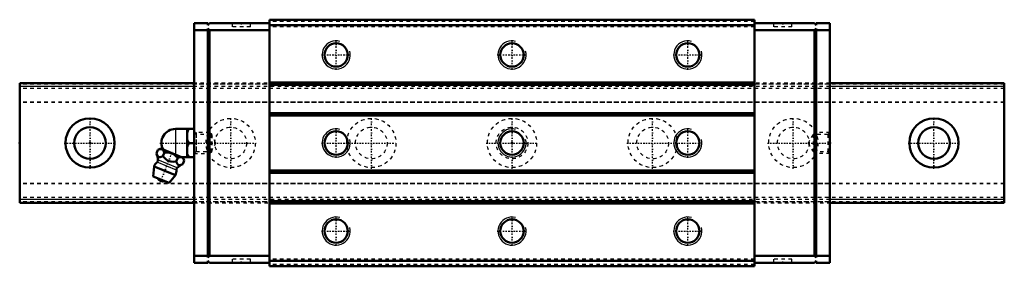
# Model space of a CAD drawing. Header units: millimetres. Extents: x -20 to 260, y -35 to 35.
import ezdxf

# ---------------------------------------------------------------- set-up
doc = ezdxf.new("R2010")
doc.units = ezdxf.units.MM
doc.linetypes.add('Center', pattern=[1.5, 0.45, -0.5, 0.05, -0.5])
doc.linetypes.add('Dashed', pattern=[2, 1, -1])
for name, color, linetype, lineweight in [('2d ConnectionPoints', 7, 'Continuous', 50), ('AM_0', 7, 'Continuous', 50), ('AM_4', 3, 'Continuous', 25), ('AM_5', 3, 'Continuous', 25), ('AM_7', 7, 'Center', 25), ('AM_9', 6, 'Dashed', 25)]:
    doc.layers.add(name, color=color, linetype=linetype, lineweight=lineweight)

# ---------------------------------------------------------------- blocks, each defined once
blk = doc.blocks.new('1_B_M6F_SRN_grease_nipple_joint_0_in_SRN35SLR1SS280LG200BM6F4960001_4')
at = {"layer": 'AM_0'}
for p, q in [((24.3, 4), (29.6, 4)), ((27.6, 4), (27.6, -4)), ((28.1, 0), (29.6, 0)), ((18.88, -3), (19.31, -1.93)), ((20.09, -1.6), (19.31, -1.93)), ((26.48, -4.18), (20.09, -1.6)), ((20.75, -3.76), (21.18, -2.69)), ((24.5, -5.27), (24.93, -4.2)), ((26.02, -4), (29.6, -4)), ((26.37, -6.03), (26.81, -4.96)), ((26.81, -4.96), (26.48, -4.18)), ((18.2, -6.67), (18, -9.49)), ((24.32, -9.14), (18.2, -6.67)), ((22.49, -11.31), (18, -9.49)), ((22.49, -11.31), (24.32, -9.14))]:
    blk.add_line(p, q, dxfattribs=at)
for points in [[(28.1, 4), (27.81, 3.44), (27.6, 2.85)], [(27.6, 1.15), (27.66, 0.96), (27.85, 0.47), (28.1, 0)], [(28.1, 0), (27.81, -0.56), (27.6, -1.15)], [(21.18, -2.69), (20.92, -2.21), (20.76, -2.01), (20.56, -1.86), (20.26, -1.76), (19.91, -1.75), (19.61, -1.82), (19.31, -1.93)], [(24.93, -4.2), (24.53, -3.79), (24.09, -3.42), (23.57, -3.09), (22.99, -2.85), (22.39, -2.71), (21.77, -2.67), (21.18, -2.69)], [(18.88, -3), (19.06, -3.4), (19.28, -3.74), (19.47, -3.91), (19.69, -4), (19.94, -4.01), (20.2, -3.96), (20.75, -3.76)], [(20.75, -3.76), (21.18, -4.23), (21.6, -4.62), (22.07, -4.95), (22.49, -5.14), (22.96, -5.26), (23.72, -5.32), (24.5, -5.27)], [(24.5, -5.27), (24.68, -5.67), (24.9, -6.01), (25.09, -6.18), (25.31, -6.27), (25.56, -6.29), (25.82, -6.24), (26.37, -6.03)], [(26.81, -4.96), (26.55, -4.48), (26.38, -4.28), (26.19, -4.14), (25.88, -4.03), (25.53, -4.03), (25.23, -4.09), (24.93, -4.2)], [(27.6, -2.85), (27.66, -3.04), (27.85, -3.53), (28.1, -4)]]:
    blk.add_lwpolyline(points, dxfattribs=at)
for centre, radius, start, end in [((24.3, 0), 4, 90, 207.9876), ((21.26, -7.9), 3.3, 131.9787, 158), ((13.33, -5.29), 6, 4.8448, 22.4683), ((18.52, -4.86), 0.8, 311.9787, 4.8448), ((21.26, -7.9), 3.3, 338, 4.0213), ((25.35, -7.62), 0.8, 131.1552, 184.0213), ((28.77, -11.53), 6, 113.5458, 131.1552), ((20.79, -9.07), 1.82, 210.1342, 285.8658)]:
    blk.add_arc(centre, radius, start, end, dxfattribs=at)
at = {"layer": 'AM_4'}
for p, q in [((24.3, 4), (24.3, -3.3)), ((24.55, -7.67), (19.05, -5.45)), ((24.82, -7.01), (19.31, -4.79))]:
    blk.add_line(p, q, dxfattribs=at)
at = {"layer": 'AM_5', "linetype": 'Dashed'}
for p, q in [((29.6, 3), (30.14, 2.39)), ((30.14, 3), (30.14, -3)), ((29.6, -3), (30.14, -2.39))]:
    blk.add_line(p, q, dxfattribs=at)
at = {"layer": 'AM_7'}
blk.add_line((19.94, -11.15), (23.44, -2.5), dxfattribs=at)
at = {"layer": 'AM_9'}
for p, q in [((33.99, 3), (29.6, 3)), ((33.99, 3), (33.99, -3)), ((34.6, 2.39), (33.99, 3)), ((34.6, 2.39), (34.6, -2.39)), ((33.99, -3), (34.6, -2.39)), ((29.6, -3), (33.99, -3))]:
    blk.add_line(p, q, dxfattribs=at)
blk = doc.blocks.new('2_SRN35SLRSSB_M6F1_Slide35_65_0_in_SRN35SLR1SS280LG200BM6F4960001_4')
at = {"layer": 'AM_0'}
for p, q in [((33.5, 34), (29.6, 34)), ((29.6, 34), (29.6, -34)), ((33.5, 34), (33.5, 33.5)), ((33.5, 33.5), (34, 34)), ((51, 34), (34, 34)), ((189, 35), (51, 35)), ((51, 35), (51, -35)), ((189, 35), (189, -35)), ((189, 34), (206, 34)), ((206.5, 33.5), (206, 34)), ((206.5, 34), (206.5, 33.5)), ((206.5, 34), (210.4, 34)), ((210.4, 34), (210.4, -34)), ((33.5, 32), (29.6, 32)), ((33.5, 32.5), (33.5, -32.5)), ((34, 32), (33.5, 32.5)), ((34, -32), (34, 32)), ((51, 32), (34, 32)), ((189, 33.5), (51, 33.5)), ((189, 32), (206, 32)), ((206, 32), (206.5, 32.5)), ((206, -32), (206, 32)), ((206.5, 32.5), (206.5, -32.5)), ((206.5, 32), (210.4, 32)), ((189, 17.2), (51, 17.2)), ((189, 16.5), (51, 16.5)), ((189, 8.5), (51, 8.5)), ((189, 7.8), (51, 7.8)), ((189, -7.8), (51, -7.8)), ((189, -8.5), (51, -8.5)), ((189, -16.5), (51, -16.5)), ((189, -17.2), (51, -17.2)), ((33.5, -32), (29.6, -32)), ((33.5, -32.5), (34, -32)), ((34, -34), (33.5, -33.5)), ((33.5, -33.5), (33.5, -34)), ((51, -32), (34, -32)), ((189, -33.5), (51, -33.5)), ((189, -32), (206, -32)), ((206.5, -32.5), (206, -32)), ((206, -34), (206.5, -33.5)), ((206.5, -32), (210.4, -32)), ((206.5, -33.5), (206.5, -34)), ((33.5, -34), (29.6, -34)), ((51, -34), (34, -34)), ((189, -35), (51, -35)), ((189, -34), (206, -34)), ((206.5, -34), (210.4, -34))]:
    blk.add_line(p, q, dxfattribs=at)
for centre in [(70, 25), (120, 25), (170, 25), (70, 0), (120, 0), (170, 0), (70, -25), (120, -25), (170, -25)]:
    blk.add_circle(centre, 3.3235, dxfattribs=at)
at = {"layer": 'AM_5', "linetype": 'Dashed'}
for p, q in [((33.6, -3), (33.6, 3)), ((206, 2.4585), (206.4, 3)), ((206.4, -3), (206.4, 3)), ((210.4, 3), (206.4, 3)), ((206, -2.4585), (206.4, -3)), ((210.4, -3), (206.4, -3))]:
    blk.add_line(p, q, dxfattribs=at)
at = {"layer": 'AM_5'}
for centre in [(70, 25), (120, 25), (170, 25), (70, 0), (120, 0), (170, 0), (70, -25), (120, -25), (170, -25)]:
    blk.add_arc(centre, 4, 75, 15, dxfattribs=at)
at = {"layer": 'AM_7'}
for p, q in [((43, 34.05), (43, 32.95)), ((197, 34.05), (197, 32.95)), ((70, 20.8), (70, 29.2)), ((120, 20.8), (120, 29.2)), ((170, 20.8), (170, 29.2)), ((65.8, 25), (74.2, 25)), ((115.8, 25), (124.2, 25)), ((165.8, 25), (174.2, 25)), ((70, -4.2), (70, 4.2)), ((170, -4.2), (170, 4.2)), ((65.8, 0), (87.35, 0)), ((152.65, 0), (174.2, 0)), ((192.65, 0), (210.711, 0)), ((70, -29.2), (70, -20.8)), ((120, -29.2), (120, -20.8)), ((170, -29.2), (170, -20.8)), ((65.8, -25), (74.2, -25)), ((115.8, -25), (124.2, -25)), ((165.8, -25), (174.2, -25)), ((43, -34.05), (43, -32.95)), ((197, -34.05), (197, -32.95))]:
    blk.add_line(p, q, dxfattribs=at)
at = {"layer": 'AM_9'}
for p, q in [((40.4, 34), (40.4, 33)), ((45.6, 33), (45.6, 34)), ((189, 34.5), (51, 34.5)), ((194.4, 34), (194.4, 33)), ((199.6, 33), (199.6, 34)), ((34, 32), (33.5, 32)), ((45.6, 33), (40.4, 33)), ((189, 33), (51, 33)), ((199.6, 33), (194.4, 33)), ((206, 32), (206.5, 32)), ((210.4, 17), (29.6, 17)), ((210.4, 16.75), (29.6, 16.75)), ((210.4, 16), (29.6, 16)), ((210.4, 11.5879), (29.6, 11.5879)), ((210.4, 11.5), (29.6, 11.5)), ((30.1415, 2.4585), (29.6, 3)), ((210.4, 3), (209.8585, 2.4585)), ((34.4, 2.4585), (30.1415, 2.4585)), ((30.1415, 2.4585), (30.1415, -2.4585)), ((35.8194, 0), (34.4, 2.4585)), ((34.4, 2.4585), (34.4, -2.4585)), ((34.4, -2.4585), (35.8194, 0)), ((205.6, 2.4585), (204.1806, 0)), ((204.1806, 0), (205.6, -2.4585)), ((205.6, 2.4585), (205.6, -2.4585)), ((209.8585, 2.4585), (205.6, 2.4585)), ((209.8585, 2.4585), (209.8585, -2.4585)), ((29.6, -3), (30.1415, -2.4585)), ((30.1415, -2.4585), (34.4, -2.4585)), ((205.6, -2.4585), (209.8585, -2.4585)), ((209.8585, -2.4585), (210.4, -3)), ((210.4, -11.5), (29.6, -11.5)), ((210.4, -11.5879), (29.6, -11.5879)), ((210.4, -16), (29.6, -16)), ((210.4, -16.75), (29.6, -16.75)), ((29.6, -17), (210.4, -17)), ((34, -32), (33.5, -32)), ((45.6, -33), (40.4, -33)), ((40.4, -33), (40.4, -34)), ((45.6, -34), (45.6, -33)), ((189, -33), (51, -33)), ((199.6, -33), (194.4, -33)), ((194.4, -33), (194.4, -34)), ((199.6, -34), (199.6, -33)), ((206, -32), (206.5, -32)), ((189, -34.5), (51, -34.5))]:
    blk.add_line(p, q, dxfattribs=at)
blk = doc.blocks.new('3_SRN35SLR28020_Track_0_in_SRN35SLR1SS280LG200BM6F4960001_4')
at = {"layer": 'AM_0'}
for p, q in [((29.6, 17), (-20, 17)), ((-20, 17), (-20, -17)), ((260, 17), (210.4, 17)), ((260, 17), (260, -17)), ((-20, -17), (29.6, -17)), ((210.4, -17), (260, -17))]:
    blk.add_line(p, q, dxfattribs=at)
for centre, radius in [((0, 0), 7), ((240, 0), 7), ((0, 0), 4.5), ((240, 0), 4.5)]:
    blk.add_circle(centre, radius, dxfattribs=at)
at = {"layer": 'AM_4'}
for p, q in [((29.6, 16), (-20, 16)), ((260, 16), (210.4, 16)), ((29.6, -16), (-20, -16)), ((260, -16), (210.4, -16))]:
    blk.add_line(p, q, dxfattribs=at)
at = {"layer": 'AM_7'}
for p, q in [((0, -7.35), (0, 7.35)), ((40, -7.35), (40, 7.35)), ((80, -7.35), (80, 7.35)), ((120, -7.35), (120, 7.35)), ((160, -7.35), (160, 7.35)), ((200, -7.35), (200, 7.35)), ((240, -7.35), (240, 7.35)), ((-7.35, 0), (7.35, 0)), ((19.83, 0), (47.35, 0)), ((112.65, 0), (127.35, 0)), ((232.65, 0), (247.35, 0))]:
    blk.add_line(p, q, dxfattribs=at)
at = {"layer": 'AM_9'}
for p, q in [((210.4, 17), (29.6, 17)), ((260, 16.75), (-20, 16.75)), ((260, 15.5), (-20, 15.5)), ((210.4, 16), (29.6, 16)), ((260, 11.59), (-20, 11.59)), ((260, 11.5), (-20, 11.5)), ((260, -11.5), (-20, -11.5)), ((260, -11.59), (-20, -11.59)), ((260, -15.5), (-20, -15.5)), ((260, -16.75), (-20, -16.75)), ((210.4, -16), (29.6, -16)), ((29.6, -17), (210.4, -17))]:
    blk.add_line(p, q, dxfattribs=at)
for centre, radius in [((40, 0), 7), ((80, 0), 7), ((120, 0), 7), ((160, 0), 7), ((200, 0), 7), ((40, 0), 4.5), ((80, 0), 4.5), ((120, 0), 4.5), ((160, 0), 4.5), ((200, 0), 4.5)]:
    blk.add_circle(centre, radius, dxfattribs=at)

msp = doc.modelspace()

# ---------------------------------------------------------------- linework, layer by layer
at = {"layer": '2d ConnectionPoints'}
for p in [(43, 34), (197, 34), (-20, 0), (0, 0), (0, 0), (29.6, 0), (120, 0), (210.4, 0), (43, -34), (197, -34)]:
    msp.add_point(p, dxfattribs=at)

# ---------------------------------------------------------------- block references
for name in ['2_SRN35SLRSSB_M6F1_Slide35_65_0_in_SRN35SLR1SS280LG200BM6F4960001_4', '3_SRN35SLR28020_Track_0_in_SRN35SLR1SS280LG200BM6F4960001_4', '1_B_M6F_SRN_grease_nipple_joint_0_in_SRN35SLR1SS280LG200BM6F4960001_4']:
    msp.add_blockref(name, (0, 0))

doc.saveas('drawing.dxf')
